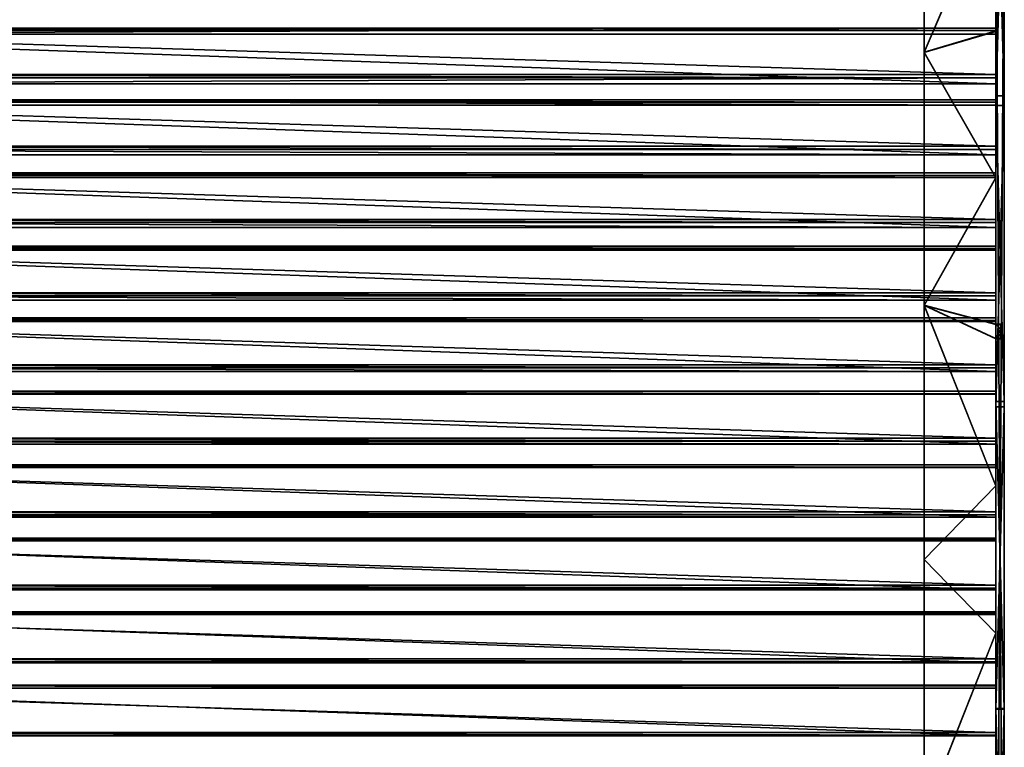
# Model space of a CAD drawing. Extents: x 0 to 1378, y -270 to 1675.
# Tile 30 of 60: x 689 to 1378, y 510 to 1018. Entities that reach past the tile are written whole.
import ezdxf

# ---------------------------------------------------------------- set-up
doc = ezdxf.new("R2010")
doc.units = 0
doc.header["$LTSCALE"] = 25.4
doc.layers.get('0').update_dxf_attribs({"color": 13, "linetype": 'CONTINUOUS'})
doc.layers.add('STEEL', color=21, linetype='CONTINUOUS')
doc.layers.add('WOOD', color=220, linetype='CONTINUOUS')

# ---------------------------------------------------------------- blocks, each defined once
blk = doc.blocks.new('LTR020_01_01_L')
at = {"color": 0}
for p, q in [((645.33, 394.32), (-303.1, 394.32)), ((-303.1, 394.32, -6), (645.33, 394.32, -6)), ((-303.1, 394.32, -6), (645.33, 394.32, -6)), ((645.33, 394.32), (-303.1, 394.32)), ((-303.1, 334.32), (645.33, 334.32)), ((645.33, 334.32, -6), (-303.1, 334.32, -6)), ((645.33, 334.32, -6), (-303.1, 334.32, -6)), ((-303.1, 334.32), (645.33, 334.32)), ((-137.42, 154.03), (-346.7, 184.05)), ((-346.7, 184.05, -6), (-137.42, 154.03, -6)), ((-137.42, 154.03, -6), (-346.7, 184.05)), ((-137.42, 154.03), (-346.7, 184.05)), ((-137.42, 154.03, -6), (-346.7, 184.05)), ((-346.7, 184.05, -6), (-137.42, 154.03, -6)), ((73.18, 135.4), (-137.42, 154.03)), ((-137.42, 154.03, -6), (73.18, 135.4, -6)), ((73.18, 135.4, -6), (-137.42, 154.03)), ((73.18, 135.4), (-137.42, 154.03)), ((73.18, 135.4, -6), (-137.42, 154.03)), ((-137.42, 154.03, -6), (73.18, 135.4, -6)), ((-137.42, 154.03, -6), (-137.42, 154.03)), ((-137.42, 154.03, -6), (-137.42, 154.03)), ((284.48, 128.21), (73.18, 135.4)), ((73.18, 135.4, -6), (284.48, 128.21, -6)), ((284.48, 128.21, -6), (73.18, 135.4)), ((284.48, 128.21), (73.18, 135.4)), ((284.48, 128.21, -6), (73.18, 135.4)), ((73.18, 135.4, -6), (284.48, 128.21, -6)), ((73.18, 135.4, -6), (73.18, 135.4)), ((73.18, 135.4, -6), (73.18, 135.4)), ((495.86, 132.48), (284.48, 128.21)), ((284.48, 128.21, -6), (495.86, 132.48, -6)), ((495.86, 132.48, -6), (284.48, 128.21)), ((495.86, 132.48), (284.48, 128.21)), ((495.86, 132.48, -6), (284.48, 128.21)), ((284.48, 128.21, -6), (495.86, 132.48, -6)), ((-356.82, 126.24), (-144.32, 95.76)), ((-144.32, 95.76, -6), (-356.82, 126.24, -6)), ((-356.82, 126.24, -6), (-144.32, 95.76)), ((-356.82, 126.24), (-144.32, 95.76)), ((-356.82, 126.24, -6), (-144.32, 95.76)), ((-144.32, 95.76, -6), (-356.82, 126.24, -6)), ((284.48, 128.21, -6), (284.48, 128.21)), ((284.48, 128.21, -6), (284.48, 128.21)), ((-144.32, 95.76), (69.52, 76.84)), ((69.52, 76.84, -6), (-144.32, 95.76, -6)), ((-144.32, 95.76, -6), (-144.32, 95.76)), ((-144.32, 95.76, -6), (-144.32, 95.76)), ((-144.32, 95.76, -6), (69.52, 76.84)), ((-144.32, 95.76), (69.52, 76.84)), ((-144.32, 95.76, -6), (69.52, 76.84)), ((69.52, 76.84, -6), (-144.32, 95.76, -6)), ((69.52, 76.84), (284.07, 69.54)), ((284.07, 69.54, -6), (69.52, 76.84, -6)), ((69.52, 76.84, -6), (69.52, 76.84)), ((69.52, 76.84, -6), (69.52, 76.84)), ((69.52, 76.84, -6), (284.07, 69.54)), ((69.52, 76.84), (284.07, 69.54)), ((69.52, 76.84, -6), (284.07, 69.54)), ((284.07, 69.54, -6), (69.52, 76.84, -6)), ((284.07, 69.54), (498.7, 73.87)), ((498.7, 73.87, -6), (284.07, 69.54, -6)), ((284.07, 69.54, -6), (498.7, 73.87)), ((284.07, 69.54), (498.7, 73.87)), ((284.07, 69.54, -6), (498.7, 73.87)), ((498.7, 73.87, -6), (284.07, 69.54, -6)), ((284.07, 69.54, -6), (284.07, 69.54)), ((284.07, 69.54, -6), (284.07, 69.54))]:
    blk.add_line(p, q, dxfattribs=at)
at = {"color": 253}
mesh = blk.add_polyface(dxfattribs=at)
corners = [(-356.82, 126.24), (-363.41, 202.97), (-366.76, 126.82), (-362.69, 198.49), (-360.99, 194.29), (-358.39, 190.57), (-355.02, 187.53), (-351.05, 185.32), (-144.32, 95.76), (-346.7, 184.05), (-137.42, 154.03), (69.52, 76.84), (73.18, 135.4), (284.07, 69.54), (284.48, 128.21), (498.7, 73.87), (495.86, 132.48), (706.7, 148.2), (712.78, 89.83), (711.63, 149.35), (716.1, 151.74), (732.51, 94.55), (719.81, 155.18), (722.52, 159.47), (724.04, 164.3), (724.28, 169.36), (-854.31, -335.56), (-853.88, -331.01), (-854.36, -333.26), (-853.74, -337.78), (-852.9, -328.93), (-852.68, -339.82), (-851.48, -327.13), (-851.17, -341.56), (-740.85, -211.98), (-822.41, -368.04), (-820.34, -369.51), (-817.96, -370.4), (-815.43, -370.68), (-812.91, -370.3), (-810.58, -369.3), (-808.56, -367.75), (-664.55, -216.05), (-634.88, -92.53), (-528.49, -57.18), (-533.73, 31.02), (-485.6, 99.32), (-400.74, 108.45), (-444.85, 172.26), (-411.93, 249.06), (-387.2, 328.87), (-394.01, 115.79), (-385.82, 121.47), (-380.51, 346.75), (-376.59, 125.21), (-370.07, 362.73), (-356.38, 376.03), (-363.1, 207.5), (-354.42, 245.66), (-340.12, 386.03), (-342.46, 282.91), (-327.3, 318.99), (-322.07, 392.22), (-324.12, 324.12), (-319.88, 328.41), (-303.1, 394.32), (-314.78, 331.64), (-309.09, 333.64), (-303.1, 334.32), (645.33, 394.32), (645.33, 334.32), (663.42, 392.24), (649.8, 333.81), (654.04, 332.29), (657.83, 329.85), (660.97, 326.61), (663.28, 322.75), (684.65, 273.84), (680.57, 386.11), (695.89, 376.24), (704.63, 224.35), (708.56, 363.15), (723.21, 174.31), (717.93, 347.53), (739.97, 297.08), (750.41, 104.11), (760.58, 246.02), (765.32, 117.87), (779.75, 194.41), (776.26, 134.96), (782.53, 154.26), (783.72, 174.51)]
mesh.append_faces([[corners[k] for k in face] for face in [(26, 27, 28), (88, 90, 91)]], dxfattribs={"vtx0": -1, "color": 253})
mesh.append_faces([[corners[k] for k in face] for face in [(0, 1, 2), (1, 0, 3), (3, 0, 4), (4, 0, 5), (5, 0, 6), (6, 0, 7), (7, 8, 9), (9, 8, 10), (10, 11, 12), (12, 13, 14), (14, 15, 16), (16, 15, 17), (17, 18, 19), (19, 18, 20), (20, 21, 22), (22, 21, 23), (23, 21, 24), (24, 21, 25), (27, 29, 30), (30, 31, 32), (32, 33, 34), (34, 42, 43), (43, 44, 45), (45, 44, 46), (46, 47, 48), (48, 47, 49), (49, 47, 50), (50, 52, 53), (53, 54, 55), (55, 2, 56), (56, 58, 59), (59, 61, 62), (62, 64, 65), (65, 68, 69), (69, 70, 71), (71, 77, 78), (78, 77, 79), (79, 80, 81), (81, 82, 83), (83, 82, 84), (84, 85, 86), (86, 87, 88)]], dxfattribs={"vtx0": -1, "vtx1": -1, "color": 253})
mesh.append_faces([[corners[k] for k in face] for face in [(56, 2, 1), (84, 25, 21)]], dxfattribs={"vtx0": -1, "vtx1": -1, "vtx2": -1, "color": 253})
mesh.append_faces([[corners[k] for k in face] for face in [(7, 0, 8), (10, 8, 11), (12, 11, 13), (14, 13, 15), (17, 15, 18), (20, 18, 21), (27, 26, 29), (30, 29, 31), (32, 31, 33), (34, 33, 35), (34, 35, 36), (34, 36, 37), (34, 37, 38), (34, 38, 39), (34, 39, 40), (34, 40, 41), (34, 41, 42), (43, 42, 44), (46, 44, 47), (50, 47, 51), (50, 51, 52), (53, 52, 54), (55, 54, 2), (56, 1, 57), (56, 57, 58), (59, 58, 60), (59, 60, 61), (62, 61, 63), (62, 63, 64), (65, 64, 66), (65, 66, 67), (65, 67, 68), (69, 68, 70), (71, 70, 72), (71, 72, 73), (71, 73, 74), (71, 74, 75), (71, 75, 76), (71, 76, 77), (79, 77, 80), (81, 80, 82), (84, 82, 25), (84, 21, 85), (86, 85, 87), (88, 87, 89), (88, 89, 90)]], dxfattribs={"vtx0": -1, "vtx2": -1, "color": 253})
mesh = blk.add_polyface(dxfattribs=at)
corners = [(-853.88, -331.01, -6), (-854.31, -335.56, -6), (-854.36, -333.26, -6), (-853.74, -337.78, -6), (-852.9, -328.93, -6), (-852.68, -339.82, -6), (-851.48, -327.13, -6), (-851.17, -341.56, -6), (-740.85, -211.98, -6), (-822.41, -368.04, -6), (-820.34, -369.51, -6), (-817.96, -370.4, -6), (-815.43, -370.68, -6), (-812.91, -370.3, -6), (-810.58, -369.3, -6), (-808.56, -367.75, -6), (-664.55, -216.05, -6), (-634.88, -92.53, -6), (-528.49, -57.18, -6), (-533.73, 31.02, -6), (-485.6, 99.32, -6), (-400.74, 108.45, -6), (-444.85, 172.26, -6), (-411.93, 249.06, -6), (-387.2, 328.87, -6), (-394.01, 115.79, -6), (-385.82, 121.47, -6), (-380.51, 346.75, -6), (-376.59, 125.21, -6), (-370.07, 362.73, -6), (-366.76, 126.82, -6), (-356.38, 376.03, -6), (-363.41, 202.97, -6), (-363.1, 207.5, -6), (-354.42, 245.66, -6), (-340.12, 386.03, -6), (-342.46, 282.91, -6), (-327.3, 318.99, -6), (-322.07, 392.22, -6), (-324.12, 324.12, -6), (-319.88, 328.41, -6), (-303.1, 394.32, -6), (-314.78, 331.64, -6), (-309.09, 333.64, -6), (-303.1, 334.32, -6), (645.33, 394.32, -6), (645.33, 334.32, -6), (663.42, 392.24, -6), (649.8, 333.81, -6), (654.04, 332.29, -6), (657.83, 329.85, -6), (660.97, 326.61, -6), (663.28, 322.75, -6), (684.65, 273.84, -6), (680.57, 386.11, -6), (695.89, 376.24, -6), (704.63, 224.35, -6), (708.56, 363.15, -6), (723.21, 174.31, -6), (717.93, 347.53, -6), (739.97, 297.08, -6), (724.28, 169.36, -6), (732.51, 94.55, -6), (750.41, 104.11, -6), (760.58, 246.02, -6), (765.32, 117.87, -6), (779.75, 194.41, -6), (776.26, 134.96, -6), (782.53, 154.26, -6), (783.72, 174.51, -6), (-356.82, 126.24, -6), (-362.69, 198.49, -6), (-360.99, 194.29, -6), (-358.39, 190.57, -6), (-355.02, 187.53, -6), (-351.05, 185.32, -6), (-144.32, 95.76, -6), (-346.7, 184.05, -6), (-137.42, 154.03, -6), (69.52, 76.84, -6), (73.18, 135.4, -6), (284.07, 69.54, -6), (284.48, 128.21, -6), (498.7, 73.87, -6), (495.86, 132.48, -6), (706.7, 148.2, -6), (712.78, 89.83, -6), (711.63, 149.35, -6), (716.1, 151.74, -6), (719.81, 155.18, -6), (722.52, 159.47, -6), (724.04, 164.3, -6)]
mesh.append_faces([[corners[k] for k in face] for face in [(0, 1, 2), (68, 66, 69)]], dxfattribs={"vtx0": -1, "color": 253})
mesh.append_faces([[corners[k] for k in face] for face in [(1, 0, 3), (3, 4, 5), (5, 6, 7), (7, 8, 9), (9, 8, 10), (10, 8, 11), (11, 8, 12), (12, 8, 13), (13, 8, 14), (14, 8, 15), (15, 8, 16), (16, 17, 18), (18, 20, 21), (21, 24, 25), (25, 24, 26), (26, 27, 28), (28, 29, 30), (32, 31, 33), (33, 31, 34), (34, 35, 36), (36, 35, 37), (37, 38, 39), (39, 38, 40), (40, 41, 42), (42, 41, 43), (43, 41, 44), (44, 45, 46), (46, 47, 48), (48, 47, 49), (49, 47, 50), (50, 47, 51), (51, 47, 52), (52, 47, 53), (53, 55, 56), (56, 57, 58), (58, 60, 61), (62, 60, 63), (63, 64, 65), (65, 66, 67), (67, 66, 68), (70, 75, 76), (76, 78, 79), (79, 80, 81), (81, 82, 83), (83, 85, 86), (86, 88, 62)]], dxfattribs={"vtx0": -1, "vtx1": -1, "color": 253})
mesh.append_faces([[corners[k] for k in face] for face in [(30, 31, 32), (61, 60, 62)]], dxfattribs={"vtx0": -1, "vtx1": -1, "vtx2": -1, "color": 253})
mesh.append_faces([[corners[k] for k in face] for face in [(3, 0, 4), (5, 4, 6), (7, 6, 8), (16, 8, 17), (18, 17, 19), (18, 19, 20), (21, 20, 22), (21, 22, 23), (21, 23, 24), (26, 24, 27), (28, 27, 29), (30, 29, 31), (34, 31, 35), (37, 35, 38), (40, 38, 41), (44, 41, 45), (46, 45, 47), (53, 47, 54), (53, 54, 55), (56, 55, 57), (58, 57, 59), (58, 59, 60), (63, 60, 64), (65, 64, 66), (32, 70, 30), (70, 32, 71), (70, 71, 72), (70, 72, 73), (70, 73, 74), (70, 74, 75), (76, 75, 77), (76, 77, 78), (79, 78, 80), (81, 80, 82), (83, 82, 84), (83, 84, 85), (86, 85, 87), (86, 87, 88), (62, 88, 89), (62, 89, 90), (62, 90, 91), (62, 91, 61)]], dxfattribs={"vtx0": -1, "vtx2": -1, "color": 253})
mesh = blk.add_polyface(dxfattribs=at)
corners = [(-303.1, 394.32), (645.33, 394.32, -6), (-303.1, 394.32, -6), (645.33, 394.32)]
mesh.append_faces([[corners[k] for k in face] for face in [(0, 1, 2), (1, 0, 3)]], dxfattribs={"vtx0": -1, "color": 253})
mesh = blk.add_polyface(dxfattribs=at)
corners = [(645.33, 334.32), (-303.1, 334.32, -6), (645.33, 334.32, -6), (-303.1, 334.32)]
mesh.append_faces([[corners[k] for k in face] for face in [(0, 1, 2), (1, 0, 3)]], dxfattribs={"vtx0": -1, "color": 253})
mesh = blk.add_polyface(dxfattribs=at)
corners = [(-137.42, 154.03), (-137.42, 154.03, -6), (-346.7, 184.05)]
mesh.append_faces([[corners[k] for k in face] for face in [(0, 1, 2)]], dxfattribs={"color": 253})
mesh = blk.add_polyface(dxfattribs=at)
corners = [(-346.7, 184.05), (-137.42, 154.03, -6), (-346.7, 184.05, -6)]
mesh.append_faces([[corners[k] for k in face] for face in [(0, 1, 2)]], dxfattribs={"color": 253})
mesh = blk.add_polyface(dxfattribs=at)
corners = [(73.18, 135.4), (73.18, 135.4, -6), (-137.42, 154.03)]
mesh.append_faces([[corners[k] for k in face] for face in [(0, 1, 2)]], dxfattribs={"color": 253})
mesh = blk.add_polyface(dxfattribs=at)
corners = [(-137.42, 154.03), (73.18, 135.4, -6), (-137.42, 154.03, -6)]
mesh.append_faces([[corners[k] for k in face] for face in [(0, 1, 2)]], dxfattribs={"color": 253})
mesh = blk.add_polyface(dxfattribs=at)
corners = [(284.48, 128.21), (284.48, 128.21, -6), (73.18, 135.4)]
mesh.append_faces([[corners[k] for k in face] for face in [(0, 1, 2)]], dxfattribs={"color": 253})
mesh = blk.add_polyface(dxfattribs=at)
corners = [(73.18, 135.4), (284.48, 128.21, -6), (73.18, 135.4, -6)]
mesh.append_faces([[corners[k] for k in face] for face in [(0, 1, 2)]], dxfattribs={"color": 253})
mesh = blk.add_polyface(dxfattribs=at)
corners = [(495.86, 132.48), (495.86, 132.48, -6), (284.48, 128.21)]
mesh.append_faces([[corners[k] for k in face] for face in [(0, 1, 2)]], dxfattribs={"color": 253})
mesh = blk.add_polyface(dxfattribs=at)
corners = [(284.48, 128.21), (495.86, 132.48, -6), (284.48, 128.21, -6)]
mesh.append_faces([[corners[k] for k in face] for face in [(0, 1, 2)]], dxfattribs={"color": 253})
mesh = blk.add_polyface(dxfattribs=at)
corners = [(-356.82, 126.24), (-356.82, 126.24, -6), (-144.32, 95.76)]
mesh.append_faces([[corners[k] for k in face] for face in [(0, 1, 2)]], dxfattribs={"color": 253})
mesh = blk.add_polyface(dxfattribs=at)
corners = [(-144.32, 95.76), (-356.82, 126.24, -6), (-144.32, 95.76, -6)]
mesh.append_faces([[corners[k] for k in face] for face in [(0, 1, 2)]], dxfattribs={"color": 253})
mesh = blk.add_polyface(dxfattribs=at)
corners = [(-144.32, 95.76), (-144.32, 95.76, -6), (69.52, 76.84)]
mesh.append_faces([[corners[k] for k in face] for face in [(0, 1, 2)]], dxfattribs={"color": 253})
mesh = blk.add_polyface(dxfattribs=at)
corners = [(69.52, 76.84), (-144.32, 95.76, -6), (69.52, 76.84, -6)]
mesh.append_faces([[corners[k] for k in face] for face in [(0, 1, 2)]], dxfattribs={"color": 253})
mesh = blk.add_polyface(dxfattribs=at)
corners = [(69.52, 76.84), (69.52, 76.84, -6), (284.07, 69.54)]
mesh.append_faces([[corners[k] for k in face] for face in [(0, 1, 2)]], dxfattribs={"color": 253})
mesh = blk.add_polyface(dxfattribs=at)
corners = [(284.07, 69.54), (69.52, 76.84, -6), (284.07, 69.54, -6)]
mesh.append_faces([[corners[k] for k in face] for face in [(0, 1, 2)]], dxfattribs={"color": 253})
mesh = blk.add_polyface(dxfattribs=at)
corners = [(284.07, 69.54), (284.07, 69.54, -6), (498.7, 73.87)]
mesh.append_faces([[corners[k] for k in face] for face in [(0, 1, 2)]], dxfattribs={"color": 253})
mesh = blk.add_polyface(dxfattribs=at)
corners = [(498.7, 73.87), (284.07, 69.54, -6), (498.7, 73.87, -6)]
mesh.append_faces([[corners[k] for k in face] for face in [(0, 1, 2)]], dxfattribs={"color": 253})
blk = doc.blocks.new('LTR020_01_02_L')
at = {"color": 0}
for p, q in [((-398.57, 10.37, -50), (-574.48, 36.4, -50)), ((-398.57, 10.37, -50), (-574.48, 36.4, -50)), ((-574.99, 33.45, -50), (-398.94, 7.4, -50)), ((-574.99, 33.45, -50), (-398.94, 7.4, -50)), ((-413.68, 9.27), (-515.75, 23.77)), ((-515.75, 23.77), (-398.94, 7.4, -50)), ((-515.75, 23.77), (-398.94, 7.4, -50)), ((-413.68, 9.27), (-515.75, 23.77)), ((-398.57, 10.37, -50), (-515.29, 26.73)), ((-515.29, 26.73), (-413.3, 12.24)), ((-398.57, 10.37, -50), (-515.29, 26.73)), ((-515.29, 26.73), (-413.3, 12.24)), ((-311.27, -2.55), (-413.68, 9.27)), ((-413.68, 9.27), (-398.94, 7.4, -50)), ((-413.68, 9.27), (-398.94, 7.4, -50)), ((-311.27, -2.55), (-413.68, 9.27)), ((-398.57, 10.37, -50), (-413.3, 12.24)), ((-413.3, 12.24), (-310.97, 0.44)), ((-398.57, 10.37, -50), (-413.3, 12.24)), ((-413.3, 12.24), (-310.97, 0.44)), ((-311.27, -2.55), (-398.94, 7.4, -50)), ((-398.94, 7.4, -50), (-221.89, -10.64, -50)), ((-311.27, -2.55), (-398.94, 7.4, -50)), ((-398.94, 7.4, -50), (-221.89, -10.64, -50)), ((-221.65, -7.65, -50), (-398.57, 10.37, -50)), ((-398.57, 10.37, -50), (-310.97, 0.44)), ((-398.57, 10.37, -50), (-310.97, 0.44)), ((-221.65, -7.65, -50), (-398.57, 10.37, -50)), ((-221.65, -7.65, -50), (-310.97, 0.44)), ((-310.97, 0.44), (-208.36, -8.68)), ((-221.65, -7.65, -50), (-310.97, 0.44)), ((-310.97, 0.44), (-208.36, -8.68)), ((-208.59, -11.67), (-311.27, -2.55)), ((-311.27, -2.55), (-221.89, -10.64, -50)), ((-311.27, -2.55), (-221.89, -10.64, -50)), ((-208.59, -11.67), (-311.27, -2.55)), ((-95.71, -18.57), (-221.89, -10.64, -50)), ((-221.89, -10.64, -50), (-44.2, -20.64, -50)), ((-95.71, -18.57), (-221.89, -10.64, -50)), ((-198.61, -12.41), (-221.89, -10.64, -50)), ((-198.61, -12.41), (-221.89, -10.64, -50)), ((-208.59, -11.67), (-221.89, -10.64, -50)), ((-208.59, -11.67), (-221.89, -10.64, -50)), ((-221.89, -10.64, -50), (-44.2, -20.64, -50)), ((-44.1, -17.64, -50), (-221.65, -7.65, -50)), ((-221.65, -7.65, -50), (-95.57, -15.58)), ((-221.65, -7.65, -50), (-95.57, -15.58)), ((-221.65, -7.65, -50), (-198.39, -9.42)), ((-221.65, -7.65, -50), (-198.39, -9.42)), ((-221.65, -7.65, -50), (-208.36, -8.68)), ((-221.65, -7.65, -50), (-208.36, -8.68)), ((-44.1, -17.64, -50), (-221.65, -7.65, -50)), ((-208.59, -11.67), (-208.36, -8.68)), ((-208.59, -11.67), (-208.36, -8.68)), ((-198.61, -12.41), (-208.59, -11.67)), ((-198.61, -12.41), (-208.59, -11.67)), ((-205.26, -11.92, 3.5), (-208.59, -11.67)), ((-205.26, -11.92, 3.5), (-208.59, -11.67)), ((-208.59, -11.67, 3.5), (-208.59, -11.67)), ((-208.59, -11.67, 3.5), (-208.59, -11.67)), ((-208.36, -8.68), (-198.39, -9.42)), ((-208.36, -8.68), (-198.39, -9.42)), ((-208.36, -8.68), (-205.04, -8.93, 3.5)), ((-208.36, -8.68), (-205.04, -8.93, 3.5)), ((-208.36, -8.68), (-208.36, -8.68, 3.5)), ((-208.36, -8.68), (-208.36, -8.68, 3.5)), ((-198.61, -12.41), (-205.26, -11.92, 3.5)), ((-198.61, -12.41), (-205.26, -11.92, 3.5)), ((-205.04, -8.93, 3.5), (-198.39, -9.42)), ((-205.04, -8.93, 3.5), (-198.39, -9.42)), ((-201.94, -12.17, 3.5), (-198.61, -12.41)), ((-201.94, -12.17, 3.5), (-198.61, -12.41)), ((-201.72, -9.18, 3.5), (-198.39, -9.42)), ((-201.72, -9.18, 3.5), (-198.39, -9.42)), ((-198.39, -9.42), (-198.61, -12.41)), ((-198.39, -9.42), (-198.61, -12.41)), ((-95.71, -18.57), (-198.61, -12.41)), ((-198.61, -12.41), (-198.61, -12.41, 3.5)), ((-95.71, -18.57), (-198.61, -12.41)), ((-198.61, -12.41), (-198.61, -12.41, 3.5)), ((-198.39, -9.42), (-95.57, -15.58)), ((-198.39, -9.42, 3.5), (-198.39, -9.42)), ((-198.39, -9.42), (-95.57, -15.58)), ((-198.39, -9.42, 3.5), (-198.39, -9.42)), ((7.33, -22.03), (-95.71, -18.57)), ((-95.71, -18.57), (-44.2, -20.64, -50)), ((-95.71, -18.57), (-44.2, -20.64, -50)), ((7.33, -22.03), (-95.71, -18.57)), ((-44.1, -17.64, -50), (-95.57, -15.58)), ((-95.57, -15.58), (7.39, -19.03)), ((-44.1, -17.64, -50), (-95.57, -15.58)), ((-95.57, -15.58), (7.39, -19.03)), ((7.33, -22.03), (-44.2, -20.64, -50)), ((-44.2, -20.64, -50), (133.76, -22.57, -50)), ((7.33, -22.03), (-44.2, -20.64, -50)), ((-44.2, -20.64, -50), (133.76, -22.57, -50)), ((133.72, -19.57, -50), (-44.1, -17.64, -50)), ((-44.1, -17.64, -50), (7.39, -19.03)), ((-44.1, -17.64, -50), (7.39, -19.03)), ((133.72, -19.57, -50), (-44.1, -17.64, -50)), ((133.72, -19.57, -50), (7.39, -19.03)), ((7.39, -19.03), (110.4, -19.78)), ((133.72, -19.57, -50), (7.39, -19.03)), ((7.39, -19.03), (110.4, -19.78)), ((110.41, -22.78), (7.33, -22.03)), ((7.33, -22.03), (133.76, -22.57, -50)), ((7.33, -22.03), (133.76, -22.57, -50)), ((110.41, -22.78), (7.33, -22.03))]:
    blk.add_line(p, q, dxfattribs=at)
at = {"color": 253}
mesh = blk.add_polyface(dxfattribs=at)
corners = [(-574.48, 36.4, -50), (-398.94, 7.4, -50), (-574.99, 33.45, -50), (-398.57, 10.37, -50), (-221.89, -10.64, -50), (-221.65, -7.65, -50), (-44.2, -20.64, -50), (-44.1, -17.64, -50), (133.76, -22.57, -50), (133.72, -19.57, -50), (311.45, -13.44, -50), (311.62, -16.44, -50), (488.71, 0.74, -50), (489.02, -2.24, -50)]
mesh.append_faces([[corners[k] for k in face] for face in [(0, 1, 2), (11, 12, 13)]], dxfattribs={"vtx0": -1, "color": 253})
mesh.append_faces([[corners[k] for k in face] for face in [(1, 3, 4), (4, 5, 6), (6, 7, 8), (8, 10, 11)]], dxfattribs={"vtx0": -1, "vtx1": -1, "color": 253})
mesh.append_faces([[corners[k] for k in face] for face in [(1, 0, 3), (4, 3, 5), (6, 5, 7), (8, 7, 9), (8, 9, 10), (11, 10, 12)]], dxfattribs={"vtx0": -1, "vtx2": -1, "color": 253})
mesh = blk.add_polyface(dxfattribs=at)
corners = [(-515.29, 26.73), (-398.57, 10.37, -50), (-574.48, 36.4, -50)]
mesh.append_faces([[corners[k] for k in face] for face in [(0, 1, 2)]], dxfattribs={"color": 253})
mesh = blk.add_polyface(dxfattribs=at)
corners = [(-515.75, 23.77), (-574.99, 33.45, -50), (-398.94, 7.4, -50)]
mesh.append_faces([[corners[k] for k in face] for face in [(0, 1, 2)]], dxfattribs={"color": 253})
mesh = blk.add_polyface(dxfattribs=at)
corners = [(-413.68, 9.27), (-515.29, 26.73), (-515.75, 23.77), (-413.3, 12.24), (-311.27, -2.55), (-310.97, 0.44), (-208.59, -11.67), (-208.36, -8.68)]
mesh.append_faces([[corners[k] for k in face] for face in [(0, 1, 2), (5, 6, 7)]], dxfattribs={"vtx0": -1, "color": 253})
mesh.append_faces([[corners[k] for k in face] for face in [(1, 0, 3), (3, 4, 5)]], dxfattribs={"vtx0": -1, "vtx1": -1, "color": 253})
mesh.append_faces([[corners[k] for k in face] for face in [(3, 0, 4), (5, 4, 6)]], dxfattribs={"vtx0": -1, "vtx2": -1, "color": 253})
mesh = blk.add_polyface(dxfattribs=at)
corners = [(-515.75, 23.77), (-398.94, 7.4, -50), (-413.68, 9.27)]
mesh.append_faces([[corners[k] for k in face] for face in [(0, 1, 2)]], dxfattribs={"color": 253})
mesh = blk.add_polyface(dxfattribs=at)
corners = [(-413.3, 12.24), (-398.57, 10.37, -50), (-515.29, 26.73)]
mesh.append_faces([[corners[k] for k in face] for face in [(0, 1, 2)]], dxfattribs={"color": 253})
mesh = blk.add_polyface(dxfattribs=at)
corners = [(-413.68, 9.27), (-398.94, 7.4, -50), (-311.27, -2.55)]
mesh.append_faces([[corners[k] for k in face] for face in [(0, 1, 2)]], dxfattribs={"color": 253})
mesh = blk.add_polyface(dxfattribs=at)
corners = [(-310.97, 0.44), (-398.57, 10.37, -50), (-413.3, 12.24)]
mesh.append_faces([[corners[k] for k in face] for face in [(0, 1, 2)]], dxfattribs={"color": 253})
mesh = blk.add_polyface(dxfattribs=at)
corners = [(-311.27, -2.55), (-398.94, 7.4, -50), (-221.89, -10.64, -50)]
mesh.append_faces([[corners[k] for k in face] for face in [(0, 1, 2)]], dxfattribs={"color": 253})
mesh = blk.add_polyface(dxfattribs=at)
corners = [(-310.97, 0.44), (-221.65, -7.65, -50), (-398.57, 10.37, -50)]
mesh.append_faces([[corners[k] for k in face] for face in [(0, 1, 2)]], dxfattribs={"color": 253})
mesh = blk.add_polyface(dxfattribs=at)
corners = [(-208.36, -8.68), (-221.65, -7.65, -50), (-310.97, 0.44)]
mesh.append_faces([[corners[k] for k in face] for face in [(0, 1, 2)]], dxfattribs={"color": 253})
mesh = blk.add_polyface(dxfattribs=at)
corners = [(-311.27, -2.55), (-221.89, -10.64, -50), (-208.59, -11.67)]
mesh.append_faces([[corners[k] for k in face] for face in [(0, 1, 2)]], dxfattribs={"color": 253})
mesh = blk.add_polyface(dxfattribs=at)
corners = [(-95.71, -18.57), (-221.89, -10.64, -50), (-44.2, -20.64, -50)]
mesh.append_faces([[corners[k] for k in face] for face in [(0, 1, 2)]], dxfattribs={"color": 253})
mesh = blk.add_polyface(dxfattribs=at)
corners = [(-198.61, -12.41), (-221.89, -10.64, -50), (-95.71, -18.57)]
mesh.append_faces([[corners[k] for k in face] for face in [(0, 1, 2)]], dxfattribs={"color": 253})
mesh = blk.add_polyface(dxfattribs=at)
corners = [(-208.59, -11.67), (-221.89, -10.64, -50), (-198.61, -12.41)]
mesh.append_faces([[corners[k] for k in face] for face in [(0, 1, 2)]], dxfattribs={"color": 253})
mesh = blk.add_polyface(dxfattribs=at)
corners = [(-95.57, -15.58), (-44.1, -17.64, -50), (-221.65, -7.65, -50)]
mesh.append_faces([[corners[k] for k in face] for face in [(0, 1, 2)]], dxfattribs={"color": 253})
mesh = blk.add_polyface(dxfattribs=at)
corners = [(-95.57, -15.58), (-221.65, -7.65, -50), (-198.39, -9.42)]
mesh.append_faces([[corners[k] for k in face] for face in [(0, 1, 2)]], dxfattribs={"color": 253})
mesh = blk.add_polyface(dxfattribs=at)
corners = [(-198.39, -9.42), (-221.65, -7.65, -50), (-208.36, -8.68)]
mesh.append_faces([[corners[k] for k in face] for face in [(0, 1, 2)]], dxfattribs={"color": 253})
mesh = blk.add_polyface(dxfattribs=at)
corners = [(-208.36, -8.68, 3.5), (-208.59, -11.67), (-208.59, -11.67, 3.5), (-208.36, -8.68)]
mesh.append_faces([[corners[k] for k in face] for face in [(0, 1, 2), (1, 0, 3)]], dxfattribs={"vtx0": -1, "color": 253})
mesh = blk.add_polyface(dxfattribs=at)
corners = [(-205.26, -11.92, 3.5), (-208.59, -11.67), (-198.61, -12.41)]
mesh.append_faces([[corners[k] for k in face] for face in [(0, 1, 2)]], dxfattribs={"color": 253})
mesh = blk.add_polyface(dxfattribs=at)
corners = [(-208.59, -11.67, 3.5), (-208.59, -11.67), (-205.26, -11.92, 3.5)]
mesh.append_faces([[corners[k] for k in face] for face in [(0, 1, 2)]], dxfattribs={"color": 253})
mesh = blk.add_polyface(dxfattribs=at)
corners = [(-205.04, -8.93, 3.5), (-198.39, -9.42), (-208.36, -8.68)]
mesh.append_faces([[corners[k] for k in face] for face in [(0, 1, 2)]], dxfattribs={"color": 253})
mesh = blk.add_polyface(dxfattribs=at)
corners = [(-205.04, -8.93, 3.5), (-208.36, -8.68), (-208.36, -8.68, 3.5)]
mesh.append_faces([[corners[k] for k in face] for face in [(0, 1, 2)]], dxfattribs={"color": 253})
mesh = blk.add_polyface(dxfattribs=at)
corners = [(-205.26, -11.92, 3.5), (-198.61, -12.41), (-201.94, -12.17, 3.5)]
mesh.append_faces([[corners[k] for k in face] for face in [(0, 1, 2)]], dxfattribs={"color": 253})
mesh = blk.add_polyface(dxfattribs=at)
corners = [(-201.72, -9.18, 3.5), (-198.39, -9.42), (-205.04, -8.93, 3.5)]
mesh.append_faces([[corners[k] for k in face] for face in [(0, 1, 2)]], dxfattribs={"color": 253})
mesh = blk.add_polyface(dxfattribs=at)
corners = [(-201.94, -12.17, 3.5), (-198.61, -12.41), (-198.61, -12.41, 3.5)]
mesh.append_faces([[corners[k] for k in face] for face in [(0, 1, 2)]], dxfattribs={"color": 253})
mesh = blk.add_polyface(dxfattribs=at)
corners = [(-198.39, -9.42, 3.5), (-198.39, -9.42), (-201.72, -9.18, 3.5)]
mesh.append_faces([[corners[k] for k in face] for face in [(0, 1, 2)]], dxfattribs={"color": 253})
mesh = blk.add_polyface(dxfattribs=at)
corners = [(-95.71, -18.57), (-198.39, -9.42), (-198.61, -12.41), (-95.57, -15.58), (7.33, -22.03), (7.39, -19.03), (110.41, -22.78), (110.4, -19.78)]
mesh.append_faces([[corners[k] for k in face] for face in [(0, 1, 2), (5, 6, 7)]], dxfattribs={"vtx0": -1, "color": 253})
mesh.append_faces([[corners[k] for k in face] for face in [(1, 0, 3), (3, 4, 5)]], dxfattribs={"vtx0": -1, "vtx1": -1, "color": 253})
mesh.append_faces([[corners[k] for k in face] for face in [(3, 0, 4), (5, 4, 6)]], dxfattribs={"vtx0": -1, "vtx2": -1, "color": 253})
mesh = blk.add_polyface(dxfattribs=at)
corners = [(-198.39, -9.42), (-198.61, -12.41, 3.5), (-198.61, -12.41), (-198.39, -9.42, 3.5)]
mesh.append_faces([[corners[k] for k in face] for face in [(0, 1, 2), (1, 0, 3)]], dxfattribs={"vtx0": -1, "color": 253})
mesh = blk.add_polyface(dxfattribs=at)
corners = [(-95.71, -18.57), (-44.2, -20.64, -50), (7.33, -22.03)]
mesh.append_faces([[corners[k] for k in face] for face in [(0, 1, 2)]], dxfattribs={"color": 253})
mesh = blk.add_polyface(dxfattribs=at)
corners = [(7.39, -19.03), (-44.1, -17.64, -50), (-95.57, -15.58)]
mesh.append_faces([[corners[k] for k in face] for face in [(0, 1, 2)]], dxfattribs={"color": 253})
mesh = blk.add_polyface(dxfattribs=at)
corners = [(7.33, -22.03), (-44.2, -20.64, -50), (133.76, -22.57, -50)]
mesh.append_faces([[corners[k] for k in face] for face in [(0, 1, 2)]], dxfattribs={"color": 253})
mesh = blk.add_polyface(dxfattribs=at)
corners = [(7.39, -19.03), (133.72, -19.57, -50), (-44.1, -17.64, -50)]
mesh.append_faces([[corners[k] for k in face] for face in [(0, 1, 2)]], dxfattribs={"color": 253})
mesh = blk.add_polyface(dxfattribs=at)
corners = [(110.4, -19.78), (133.72, -19.57, -50), (7.39, -19.03)]
mesh.append_faces([[corners[k] for k in face] for face in [(0, 1, 2)]], dxfattribs={"color": 253})
mesh = blk.add_polyface(dxfattribs=at)
corners = [(7.33, -22.03), (133.76, -22.57, -50), (110.41, -22.78)]
mesh.append_faces([[corners[k] for k in face] for face in [(0, 1, 2)]], dxfattribs={"color": 253})
blk = doc.blocks.new('LTR020_01_L')
at = {"color": 0, "extrusion": (1, 1.23818e-13, -2.22045e-16), "rotation": 180.0000000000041}
for name, p in [('LTR020_01_01_L', (1091.29, -1450.55, 1138.95)), ('LTR020_01_02_L', (867.22, -1576.52, 1132.95))]:
    blk.add_blockref(name, p, dxfattribs=at)
blk = doc.blocks.new('LTR020_02')
at = {"color": 0}
for p, q in [((2, 35, 988), (0, 33, 988)), ((0, 33), (2, 35)), ((2, 35, 988), (0, 33, 988)), ((0, 33), (2, 35)), ((33, 35), (2, 35)), ((2, 35), (2, 35, 988)), ((2, 35, 988), (33, 35, 988)), ((2, 35, 988), (33, 35, 988)), ((33, 35), (2, 35)), ((2, 35), (2, 35, 988)), ((33, 35, 988), (33, 35)), ((35, 33, 988), (33, 35, 988)), ((33, 35), (35, 33)), ((35, 33, 988), (33, 35, 988)), ((33, 35), (35, 33)), ((33, 35, 988), (33, 35)), ((0, 0, 988), (0, 33, 988)), ((0, 33, 988), (0, 33)), ((0, 33), (0, 0)), ((0, 0, 988), (0, 33, 988)), ((0, 33), (0, 0)), ((0, 33, 988), (0, 33)), ((35, 0), (35, 33)), ((35, 33), (35, 33, 988)), ((35, 33, 988), (35, 0, 988)), ((35, 33, 988), (35, 0, 988)), ((35, 0), (35, 33)), ((35, 33), (35, 33, 988)), ((0, 0), (35, 0)), ((35, 0, 988), (0, 0, 988)), ((0, 0, 988), (0, 0)), ((0, 0, 988), (0, 0)), ((35, 0, 988), (0, 0, 988)), ((0, 0), (35, 0)), ((35, 0), (35, 0, 988)), ((35, 0), (35, 0, 988))]:
    blk.add_line(p, q, dxfattribs=at)
at = {"color": 253}
mesh = blk.add_polyface(dxfattribs=at)
corners = [(35, 0, 988), (0, 33, 988), (0, 0, 988), (2, 35, 988), (33, 35, 988), (35, 33, 988)]
mesh.append_faces([[corners[k] for k in face] for face in [(0, 1, 2), (4, 0, 5)]], dxfattribs={"vtx0": -1, "color": 253})
mesh.append_faces([[corners[k] for k in face] for face in [(1, 0, 3), (3, 0, 4)]], dxfattribs={"vtx0": -1, "vtx1": -1, "color": 253})
mesh = blk.add_polyface(dxfattribs=at)
corners = [(2, 35), (0, 0), (0, 33), (35, 0), (33, 35), (35, 33)]
mesh.append_faces([[corners[k] for k in face] for face in [(0, 1, 2), (3, 4, 5)]], dxfattribs={"vtx0": -1, "color": 253})
mesh.append_faces([[corners[k] for k in face] for face in [(1, 0, 3)]], dxfattribs={"vtx0": -1, "vtx1": -1, "color": 253})
mesh.append_faces([[corners[k] for k in face] for face in [(3, 0, 4)]], dxfattribs={"vtx0": -1, "vtx2": -1, "color": 253})
mesh = blk.add_polyface(dxfattribs=at)
corners = [(0, 33, 988), (2, 35), (0, 33), (2, 35, 988)]
mesh.append_faces([[corners[k] for k in face] for face in [(0, 1, 2), (1, 0, 3)]], dxfattribs={"vtx0": -1, "color": 253})
mesh = blk.add_polyface(dxfattribs=at)
corners = [(2, 35, 988), (33, 35), (2, 35), (33, 35, 988)]
mesh.append_faces([[corners[k] for k in face] for face in [(0, 1, 2), (1, 0, 3)]], dxfattribs={"vtx0": -1, "color": 253})
mesh = blk.add_polyface(dxfattribs=at)
corners = [(33, 35, 988), (35, 33), (33, 35), (35, 33, 988)]
mesh.append_faces([[corners[k] for k in face] for face in [(0, 1, 2), (1, 0, 3)]], dxfattribs={"vtx0": -1, "color": 253})
mesh = blk.add_polyface(dxfattribs=at)
corners = [(0, 0, 988), (0, 33), (0, 0), (0, 33, 988)]
mesh.append_faces([[corners[k] for k in face] for face in [(0, 1, 2), (1, 0, 3)]], dxfattribs={"vtx0": -1, "color": 253})
mesh = blk.add_polyface(dxfattribs=at)
corners = [(35, 33), (35, 0, 988), (35, 0), (35, 33, 988)]
mesh.append_faces([[corners[k] for k in face] for face in [(0, 1, 2), (1, 0, 3)]], dxfattribs={"vtx0": -1, "color": 253})
mesh = blk.add_polyface(dxfattribs=at)
corners = [(35, 0), (0, 0, 988), (0, 0), (35, 0, 988)]
mesh.append_faces([[corners[k] for k in face] for face in [(0, 1, 2), (1, 0, 3)]], dxfattribs={"vtx0": -1, "color": 253})

msp = doc.modelspace()

# ---------------------------------------------------------------- block references
at = {"layer": 'STEEL', "color": 0}
msp.add_blockref('LTR020_01_L', (239.08, -270.34, 3846.22), dxfattribs=at)
at = {"layer": 'WOOD', "color": 0, "extrusion": (-1, -1.24178e-13, -2.59737e-15), "rotation": 7.302522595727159}
msp.add_blockref('LTR020_02', (-1008.39, 2260.71, -1372.03), dxfattribs=at)
at = {"layer": 'WOOD', "color": 0, "extrusion": (1, 1.244e-13, -3.55711e-16), "rotation": 353.4273382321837}
msp.add_blockref('LTR020_02', (923.99, 2270.76, 384.03), dxfattribs=at)
at = {"layer": 'WOOD', "color": 0, "extrusion": (1, 1.22291e-13, -9.08729e-16), "rotation": 354.1717962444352}
msp.add_blockref('LTR020_02', (873.24, 2275.81, 384.03), dxfattribs=at)
at = {"layer": 'WOOD', "color": 0, "extrusion": (1, 1.22194e-13, -9.0048e-16), "rotation": 354.9162542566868}
msp.add_blockref('LTR020_02', (822.43, 2280.21, 384.03), dxfattribs=at)
at = {"layer": 'WOOD', "color": 0, "extrusion": (1, 1.24067e-13, -2.13717e-16), "rotation": 355.6461150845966}
msp.add_blockref('LTR020_02', (772.56, 2283.88, 384.03), dxfattribs=at)
at = {"layer": 'WOOD', "color": 0, "extrusion": (1, 1.22402e-13, -8.83007e-16), "rotation": 356.3905730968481}
msp.add_blockref('LTR020_02', (721.66, 2286.97, 384.03), dxfattribs=at)
at = {"layer": 'WOOD', "color": 0, "extrusion": (1, 1.22402e-13, -8.73613e-16), "rotation": 357.1350311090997}
msp.add_blockref('LTR020_02', (670.72, 2289.39, 384.03), dxfattribs=at)
at = {"layer": 'WOOD', "color": 0, "extrusion": (1, 1.22402e-13, -8.63837e-16), "rotation": 357.8794891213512}
msp.add_blockref('LTR020_02', (619.75, 2291.16, 384.03), dxfattribs=at)
at = {"layer": 'WOOD', "color": 0, "extrusion": (1, 1.22402e-13, -8.53682e-16), "rotation": 358.6239471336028}
msp.add_blockref('LTR020_02', (568.76, 2292.26, 384.03), dxfattribs=at)
at = {"layer": 'WOOD', "color": 0, "extrusion": (1, 1.22374e-13, -8.43149e-16), "rotation": 359.3684051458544}
msp.add_blockref('LTR020_02', (517.76, 2292.7, 384.03), dxfattribs=at)

doc.saveas('drawing.dxf')
